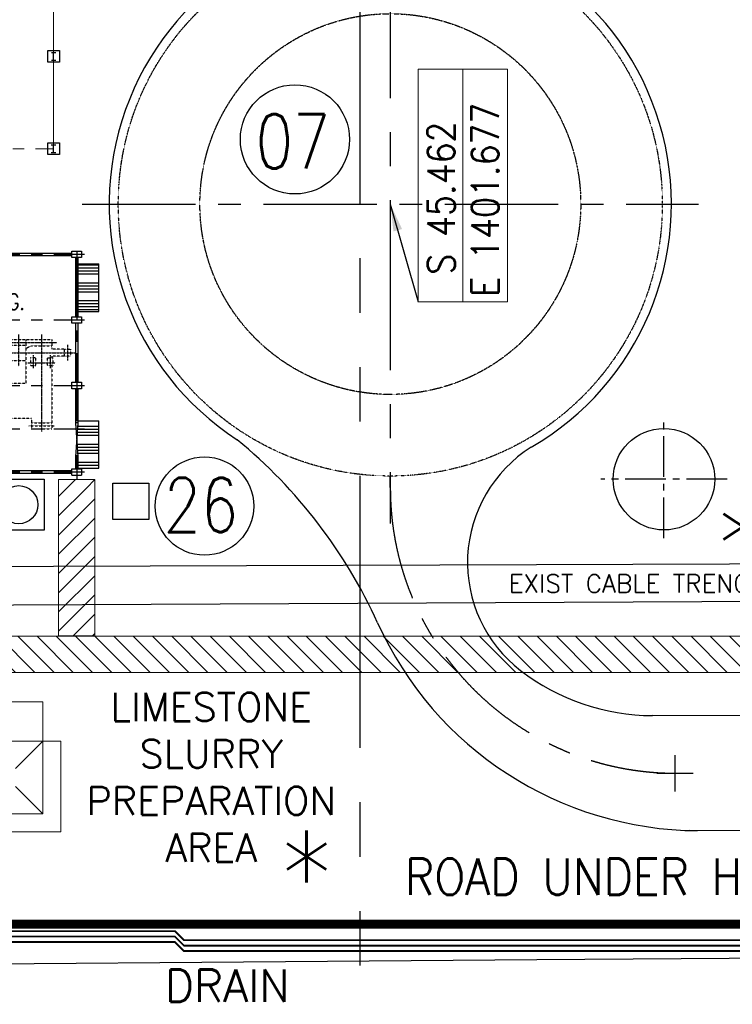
# Model space of a CAD drawing. Header units: inches. Extents: x -4968858 to -265257, y -220693 to 1871410.
# Tile 78 of 256: x -1925203 to -1885906, y 855249 to 909551. Entities that reach past the tile are written whole.
import ezdxf
from ezdxf.enums import TextEntityAlignment as Align

# ---------------------------------------------------------------- set-up
doc = ezdxf.new("R2010")
doc.units = ezdxf.units.IN
doc.header["$MEASUREMENT"] = 0
for name, pattern in [('CENTER', [2, 1.25, -0.25, 0.25, -0.25]), ('CENTER2', [1.125, 0.75, -0.125, 0.125, -0.125]), ('CONTINOUS', [0]), ('HIDDEN', [0.375, 0.25, -0.125]), ('PHANTOM', [2.5, 1.25, -0.25, 0.25, -0.25, 0.25, -0.25])]:
    doc.linetypes.add(name, pattern=pattern)
for name, color, linetype, lineweight in [('CENTER LINE', 8, 'CENTER', 9), ('P', 250, 'Continuous', 100), ('PIPE_SK', 200, 'Continuous', 0)]:
    doc.layers.add(name, color=color, linetype=linetype, lineweight=lineweight)
for name, color, linetype in [('DCEN', 3, 'CENTER'), ('DIM', 2, 'Continuous'), ('Existing Drain', 253, 'Continuous'), ('Existing Units', 253, 'Continuous'), ('Features', 8, 'Continuous'), ('grid-20m', 53, 'Continuous'), ('OBH', 6, 'HIDDEN'), ('PIPE RACK', 150, 'Continuous'), ('proposal', 6, 'Continuous'), ('text', 7, 'Continuous'), ('TXT', 7, 'Continuous'), ('UNDER GROUND CABLE LINE', 183, 'Continuous')]:
    doc.layers.add(name, color=color, linetype=linetype)
doc.styles.add('ROMANC', font='romanc')
doc.styles.add('ROMAND', font='romans.shx', dxfattribs={"height": 250})
doc.styles.add('ROMANS', font='romans.shx', dxfattribs={"width": 0.8})
doc.styles.add('RS', font='romans.shx')
doc.styles.get("Standard").update_dxf_attribs({"font": 'romans.shx', "height": 1000})
doc.dimstyles.get("Standard").update_dxf_attribs({"dimtxt": 0.18, "dimasz": 0.18, "dimexe": 0.18, "dimexo": 0.0625, "dimgap": 0.09, "dimtad": 0, "dimtih": 1, "dimtoh": 1, "dimdec": 4, "dimzin": 0, "dimdsep": 46, "dimtxsty": 'Standard', "dimcen": 0.09, "dimadec": 0, "dimazin": 0, "dimtfac": 1, "dimtdec": 4, "dimtofl": 0, "dimtmove": 0, "dimatfit": 3, "dimfxl": 0, "dimtolj": 1, "dimtzin": 0, "dimarcsym": 0})
pattern_1 = [(360, (-833285.8, 2065.4), (-4e-14, 990), []), (360, (-833120.8, 1900.4), (-4e-14, 990), []), (360, (-832955.8, 1735.4), (-4e-14, 990), []), (360, (-832790.8, 1570.4), (-4e-14, 990), [])]

# ---------------------------------------------------------------- blocks, each defined once
blk = doc.blocks.new('A$C1B256FB0')
at = {"color": 30, "lineweight": 15, "const_width": 0.5}
blk.add_lwpolyline([(71.937, -39.619), (-83.712, -39.619)], dxfattribs=at)
at = {"layer": 'PIPE_SK', "color": 3, "lineweight": 15}
for points in [[(33.32, -40.506, 0.1, 0.1, 0), (-11.38, -40.506, 0.1, 0.1, 0), (-11.88, -40.006, 0.1, 0.1, 0), (-34.585, -40.006, 0.1, 0.1, 0), (-35.385, -40.806, 0, 0, 0)], [(33.62, -40.806, 0.1, 0.1, 0), (-11.38, -40.806, 0.1, 0.1, 0), (-11.88, -40.306, 0.1, 0.1, 0), (-34.578, -40.306, 0.1, 0.1, 0), (-35.078, -40.806, 0, 0, 0)], [(33.92, -41.106, 0.1, 0.1, 0), (-11.38, -41.106, 0.1, 0.1, 0), (-11.88, -40.606, 0.1, 0.1, 0), (-34.58, -40.606, 0.1, 0.1, 0), (-34.78, -40.806, 0, 0, 0)]]:
    blk.add_lwpolyline(points, format="xyseb", dxfattribs=at)
blk = doc.blocks.new('A$C297D596E')
at = {"layer": 'DCEN', "ltscale": 5000}
blk.add_line((224000, -17001), (224000, 17001), dxfattribs=at)
at = {"layer": 'DCEN', "ltscale": 7500}
blk.add_line((-1211, 0), (241620, 0), dxfattribs=at)
at = {"layer": 'DIM', "linetype": 'HIDDEN'}
blk.add_circle((224000, 0), 10500, dxfattribs=at)
at = {"layer": 'OBH', "ltscale": 0.1}
blk.add_circle((224000, 0), 15000, dxfattribs=at)
blk = doc.blocks.new('A$C4D8A3F78')
at = {"layer": 'UNDER GROUND CABLE LINE'}
for points in [[(77749, 34557, 218671), (77749, 34557, 218671), (77749, 34557, 218671), (77749, 34557, 218671), (77749, 34557, 218671), (125709, 34716, 218568), (151454, 35207, 218554)], [(153368, 33124, 218506), (126442, 32642, 218600), (77093, 32408, 218650), (77093, 32408, 218650), (77093, 32408, 218650), (77093, 32408, 218650), (77093, 32408, 218650)]]:
    blk.add_polyline3d(points, dxfattribs=at)
blk = doc.blocks.new('A$C69534461')
at = {"layer": 'Existing Drain'}
blk.add_polyline3d([(63553, 12512, 218674), (109751, 12871, 218585), (160182, 13221, 218682), (188766, 11812, 218452)], dxfattribs=at)
blk = doc.blocks.new('A$C412216A9')
at = {"layer": 'Existing Units'}
blk.add_line((125562, 19941, 218606), (118162, 19990), dxfattribs=at)
blk.add_polyline3d([(145226, 26099, 0), (125894, 26295, 0), (116138, 26327, 0)], dxfattribs=at)
blk = doc.blocks.new('ballmill_foundn')
at = {"color": 4, "linetype": 'HIDDEN'}
for p, q in [((-1470, 8463), (1470, 8463)), ((-1170, 7563), (-1170, 8813)), ((-1170, 8813), (1170, 8813)), ((-1170, 8113), (1170, 8113)), ((1170, 1488), (1170, 8813)), ((-4185, 3513), (-4185, 7563)), ((-4185, 7563), (-1170, 7563)), ((-4185, 3513), (-1835, 3513)), ((-3610, -1517), (-3610, 3513)), ((-1835, -1517), (-1835, 3513)), ((-3610, 880), (-1835, 880)), ((1170, 400), (1170, 573)), ((2650, 400), (1170, 400)), ((-3610, -880), (-1835, -880)), ((-1170, -817), (-1835, -465)), ((-1170, -817), (1170, -817)), ((1170, -1517), (1170, -400)), ((2650, -400), (1170, -400)), ((-3610, -1517), (1170, -1517))]:
    blk.add_line(p, q, dxfattribs=at)
at = {"color": 4, "linetype": 'CENTER'}
for p, q in [((0, -2120), (0, 9113)), ((-2685, -2120), (-2685, 1574)), ((-1580, 1183), (1580, 1183)), ((-975, 267), (-975, 1788)), ((975, 267), (975, 1788)), ((-4156, 0), (3850, 0)), ((3000, -900), (3000, 900)), ((-4156, -1167), (1747, -1167))]:
    blk.add_line(p, q, dxfattribs=at)
at = {"color": 4, "linetype": 'HIDDEN'}
for points in [[(-670, 573), (-1280, 573), (-1280, 1488), (-670, 1488)], [(670, 573), (1280, 573), (1280, 1488), (670, 1488)], [(2650, -400), (3350, -400), (3350, 400), (2650, 400)]]:
    blk.add_lwpolyline(points, close=True, dxfattribs=at)
blk = doc.blocks.new('FGD facilities')
h = blk.add_hatch()
h.set_pattern_fill('ANSI34', color=130, scale=1320, angle=-45, style=0)
h.set_pattern_definition(pattern_1)
h.paths.add_polyline_path([(384453, -51383), (384453, -51013), (384453, -50764), (384382, -49823), (384453, -48883), (384453, -48764), (385596, -48764), (385596, -51383)])
h = blk.add_hatch()
h.set_pattern_fill('ANSI34', color=130, scale=1320, angle=-45, style=0)
h.set_pattern_definition(pattern_1)
h.paths.add_polyline_path([(384453, -60027), (384453, -59658), (384453, -59408), (384382, -58467), (384453, -57527), (384453, -57408), (385596, -57408), (385596, -60027)])
at = {"lineweight": 15}
h = blk.add_hatch(dxfattribs=at)
h.set_pattern_fill('ANSI31', color=21, scale=6000, style=0)
h.set_pattern_definition([(45, (2337772.05, -982292.3), (-530.33009, 530.33009), [])])
edge = h.paths.add_edge_path()
edge.add_line((383382, -69277), (385382, -69277))
edge.add_line((385382, -69277), (385382, -62792))
edge.add_arc((373578, -64949), 12000, 10.3571, 20.9433)
edge.add_line((384785, -60660), (383382, -60660))
edge.add_line((383382, -60660), (383382, -69277))
edge = h.paths.add_edge_path(flags=17)
edge.add_line((385382, -60660), (384785, -60660))
edge.add_arc((373578, -64949), 12000, 10.3571, 20.9433, ccw=False)
edge.add_line((385382, -62792), (385382, -60660))
h = blk.add_hatch(dxfattribs=at)
h.set_pattern_fill('ANSI31', color=21, scale=6000, angle=-90, style=0)
h.set_pattern_definition([(315, (-485540.8, -2023680.45), (530.33009, 530.33009), [])])
edge = h.paths.add_edge_path()
edge.add_line((368608, -69288), (367644, -71288))
edge.add_line((367644, -71288), (433960, -71290))
edge.add_arc((431802, -59486), 12000, 280.3571, 290.9433)
edge.add_line((436092, -70693), (436092, -69290))
edge.add_line((436092, -69290), (368608, -69288))
edge = h.paths.add_edge_path()
edge.add_line((436092, -71290), (436092, -70693))
edge.add_arc((431802, -59486), 12000, 280.3571, 290.9433, ccw=False)
edge.add_line((433960, -71290), (436092, -71290))
at = {"color": 254, "ltscale": 2000}
for p, q in [((382984, -37103, 0), (383237, -37103, 0)), ((383110, -37517, 0), (383111, -37103, 0)), ((382984, -37517, 0), (383237, -37517, 0)), ((382983, -42203, 0), (383237, -42203, 0)), ((383110, -42617, 0), (383110, -42203, 0)), ((382983, -42617, 0), (383237, -42617, 0))]:
    blk.add_line(p, q, dxfattribs=at)
at = {"color": 4, "linetype": 'CENTER2', "ltscale": 5000}
for p, q in [((371877, -48233), (384818, -48233)), ((384382, -48055), (384382, -60660)), ((384382, -48055), (384382, -60660)), ((371877, -51852), (384818, -51852)), ((371877, -55471), (384818, -55471)), ((371877, -57852), (384818, -57852)), ((371877, -60233), (384818, -60233))]:
    blk.add_line(p, q, dxfattribs=at)
at = {"color": 130}
for p, q in [((378609, -48162), (384120, -48162)), ((378609, -48162), (384120, -48162)), ((378609, -48305), (384120, -48305)), ((378609, -48305), (384120, -48305)), ((384310, -48412), (384310, -51674)), ((384311, -48412), (384311, -51674)), ((384453, -48412), (384453, -51674)), ((384453, -48412), (384453, -51674)), ((384453, -48764), (385596, -48764)), ((384453, -48764), (385596, -48764)), ((385596, -51383), (385596, -48764)), ((385596, -51383), (385596, -48764)), ((384310, -48883), (384453, -50764)), ((384453, -48883), (384310, -50764)), ((384453, -48883), (384310, -48883)), ((384311, -48883), (384453, -50764)), ((384453, -48883), (384311, -50764)), ((384453, -48883), (384311, -48883)), ((384310, -50764), (384453, -50764)), ((384310, -50764), (384310, -51204)), ((384310, -50764), (384453, -50764)), ((384311, -50764), (384453, -50764)), ((384311, -50764), (384311, -51204)), ((384311, -50764), (384453, -50764)), ((384453, -51383), (385596, -51383)), ((384453, -51383), (385596, -51383)), ((384310, -52031), (384310, -55292)), ((384310, -52031), (384310, -55292)), ((384453, -52031), (384453, -55292)), ((384453, -52031), (384453, -55292)), ((384310, -55650), (384310, -57674)), ((384311, -55650), (384311, -57674)), ((384453, -55650), (384453, -57674)), ((384453, -55650), (384453, -57674)), ((384310, -57527), (384453, -59408)), ((384453, -57527), (384310, -59408)), ((384453, -57527), (384310, -57527)), ((384311, -57527), (384453, -59408)), ((384453, -57527), (384311, -59408)), ((384453, -57527), (384311, -57527)), ((384453, -57408), (385596, -57408)), ((384453, -57408), (385596, -57408)), ((385596, -60027), (385596, -57408)), ((385596, -60027), (385596, -57408)), ((384310, -59408), (384453, -59408)), ((384310, -59408), (384310, -60055)), ((384310, -59408), (384453, -59408)), ((384311, -59408), (384453, -59408)), ((384311, -59408), (384311, -60055)), ((384311, -59408), (384453, -59408)), ((384453, -59408), (384453, -60055)), ((384453, -59408), (384453, -60055)), ((378609, -60162), (384120, -60162)), ((384453, -60027), (385596, -60027)), ((384453, -60027), (385596, -60027)), ((378609, -60305), (384120, -60305)), ((378609, -60305), (384120, -60305))]:
    blk.add_line(p, q, dxfattribs=at)
at = {"color": 4, "linetype": 'CENTER2', "ltscale": 3000}
for p, q in [((416765, -63889), (416765, -57380)), ((420253, -60635), (413277, -60635))]:
    blk.add_line(p, q, dxfattribs=at)
at = {"color": 130, "linetype": 'Continuous'}
for p, q in [((384120, -60055), (384644, -60055)), ((384120, -60412), (384120, -60055)), ((384120, -60055), (384644, -60055)), ((384120, -60412), (384120, -60055)), ((384644, -60055), (384644, -60412)), ((384644, -60055), (384644, -60412)), ((384120, -60412), (384644, -60412))]:
    blk.add_line(p, q, dxfattribs=at)
at = {"color": 130, "ltscale": 2000}
for p, q in [((379765, -60642, 200), (382589, -60642, 20461)), ((379765, -60642, 200), (382589, -60642, 20461)), ((379789, -60642, 369), (382589, -60642, 369)), ((379789, -60642, 369), (382589, -60642, 369))]:
    blk.add_line(p, q, dxfattribs=at)
at = {"color": 7, "lineweight": 15}
for p, q in [((383514, -75088, 369), (373514, -75088, 369)), ((383514, -75088, 369), (373514, -75088, 369)), ((381014, -76588, 369), (382514, -75088, 369)), ((381014, -76588, 369), (382514, -75088, 369)), ((383514, -80088, 369), (383514, -75088, 369)), ((383514, -80088, 369), (383514, -75088, 369)), ((381014, -77588, 369), (382514, -79088, 369)), ((381014, -77588, 369), (382514, -79088, 369)), ((373514, -80088, 369), (383514, -80088, 369)), ((373514, -80088, 369), (383514, -80088, 369))]:
    blk.add_line(p, q, dxfattribs=at)
at = {"color": 254, "ltscale": 2000, "elevation": 0}
for points in [[(382794, -37627), (382794, -36993), (383427, -36993), (383427, -37627)], [(382793, -42727), (382793, -42093), (383427, -42093), (383427, -42727)]]:
    blk.add_lwpolyline(points, close=True, dxfattribs=at)
at = {"color": 3, "elevation": 40}
for points in [[(383110, -37202), (383111, -37202)], [(383110, -42302), (383110, -42302)]]:
    blk.add_lwpolyline(points, dxfattribs=at)
at = {"color": 130, "linetype": 'Continuous'}
for points in [[(384120, -48055), (384644, -48055), (384644, -48412), (384120, -48412)], [(384120, -48055), (384644, -48055), (384644, -48412), (384120, -48412)], [(384120, -51673), (384644, -51673), (384644, -52031), (384120, -52031)], [(384120, -51673), (384644, -51673), (384644, -52031), (384120, -52031)], [(384120, -55292), (384644, -55292), (384644, -55649), (384120, -55649)], [(384120, -55292), (384644, -55292), (384644, -55649), (384120, -55649)]]:
    blk.add_lwpolyline(points, close=True, dxfattribs=at)
at = {"linetype": 'CONTINOUS', "lineweight": 15, "elevation": 369}
blk.add_lwpolyline([(382514, -72916), (379864, -72916), (379864, -75088), (382514, -75088)], close=True, dxfattribs=at)
at = {"color": 7, "lineweight": 15, "elevation": 369}
blk.add_lwpolyline([(382514, -79088), (382514, -75088), (374514, -75088), (374514, -79088)], close=True, dxfattribs=at)
blk.add_lwpolyline([(382514, -79088), (382514, -75088), (374514, -75088), (374514, -79088)], close=True, dxfattribs=at)
at = {"color": 4, "linetype": 'CONTINOUS', "ltscale": 2}
blk.add_circle((416765, -60635), 2800, dxfattribs=at)
at = {"layer": 'CENTER LINE', "color": 6, "ltscale": 5000}
blk.add_line((383110, -42410, 0), (383110, -14572), dxfattribs=at)
at = {"layer": 'CENTER LINE', "color": 6, "ltscale": 2500, "elevation": 0}
blk.add_lwpolyline([(372110, -42410), (383110, -42410), (383110, -32210), (372110, -32210)], close=True, dxfattribs=at)
at = {"layer": 'Existing Drain', "linetype": 'CONTINOUS', "lineweight": 15}
for points in [[(383382, -69277), (385382, -69277), (385382, -60660), (383382, -60660)], [(368608, -69288), (367644, -71288), (436092, -71290), (436092, -69290)]]:
    blk.add_lwpolyline(points, close=True, dxfattribs=at)
at = {"layer": 'proposal', "color": 130}
for p, q in [((382589, -60642, 369), (382589, -63442, 369)), ((382589, -60642, 369), (382589, -63442, 369)), ((382589, -63442, 369), (379765, -63442, 369)), ((382589, -63442, 369), (379765, -63442, 369))]:
    blk.add_line(p, q, dxfattribs=at)
blk.add_lwpolyline([(386369, -60862), (388369, -60862), (388369, -62862), (386369, -62862)], close=True, dxfattribs=at)
blk.add_circle((381189, -62042, 369), 1050, dxfattribs=at)
blk.add_circle((381189, -62042, 369), 1050, dxfattribs=at)
at = {"color": 130, "linetype": 'HIDDEN', "extrusion": (0, 0, -1), "xscale": 0.4761545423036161, "yscale": 0.4761545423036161, "zscale": -0.4761545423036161, "rotation": 180}
blk.add_blockref('ballmill_foundn', (-382448, -53661), dxfattribs=at)
blk.add_blockref('ballmill_foundn', (-382448, -53661), dxfattribs=at)
at = {"color": 4, "linetype": 'CONTINOUS', "lineweight": 15, "insert": (375848, -48942), "char_height": 880, "width": 5819.74, "attachment_point": 1, "style": 'ROMANS'}
blk.add_mtext('{\\W0.449525; }WET BALL \\P MILL BLDG.', dxfattribs=at)

msp = doc.modelspace()

# ---------------------------------------------------------------- linework, layer by layer
at = {"color": 2, "linetype": 'CONTINOUS', "lineweight": 15}
msp.add_line((-1900771.5, 893981.7), (-1900771.5, 906822), dxfattribs=at)
at = {"color": 6, "linetype": 'CENTER', "ltscale": 5000}
for p, q in [((-1889066.1, 866993.3), (-1889066.1, 868993.3)), ((-1890066.1, 867993.3), (-1888066.1, 867993.3))]:
    msp.add_line(p, q, dxfattribs=at)
at = {"color": 2, "linetype": 'CONTINOUS', "lineweight": 15}
msp.add_lwpolyline([(-1903231.9, 893981.7), (-1903231.9, 906822), (-1898311.1, 906822), (-1898311.1, 893981.7)], close=True, dxfattribs=at)
at = {"layer": 'grid-20m', "linetype": 'PHANTOM', "ltscale": 12000}
msp.add_line((-1906442.1, 1754389.9), (-1906442.1, 635870.7), dxfattribs=at)
at = {"layer": 'P', "color": 142, "linetype": 'Continuous', "lineweight": 30}
for centre, radius, start, end in [((-1887702, 884325.2), 19500, 204.36409, 269.66184), ((-1890265.1, 883170.5), 12000, 232.44401, 269.81442)]:
    msp.add_arc(centre, radius, start, end, dxfattribs=at)

# ---------------------------------------------------------------- block references
at = {"color": 1, "linetype": 'CONTINOUS', "lineweight": 15, "xscale": 1000, "yscale": 1000, "zscale": 1000}
msp.add_blockref('A$C1B256FB0', (-1904765.2, 899291.1), dxfattribs=at)

# ---------------------------------------------------------------- texts
at = {"color": 1, "linetype": 'CONTINOUS', "lineweight": 15, "insert": (-1903952.8, 863281.1), "char_height": 2000, "width": 26560.079, "attachment_point": 1}
msp.add_mtext('{\\W0.9;ROAD UNDER HOLD}', dxfattribs=at)
at = {"layer": 'Features', "color": 8, "ltscale": 0.15, "style": 'RS'}
msp.add_text('EXIST CABLE TRENCH', height=1000, dxfattribs=at).set_placement((-1898229.9, 877951.6))
at = {"layer": 'text', "color": 1, "ltscale": 0.15, "style": 'RS', "width": 0.9}
for s, p in [('E 1401.677', (-1898789.5, 894277.8)), ('S 45.462', (-1901212.8, 895488.4))]:
    msp.add_text(s, height=1500, rotation=90, dxfattribs=at).set_placement(p)
at = {"layer": 'text', "style": 'ROMANC'}
msp.add_text('*', height=5000, dxfattribs=at).set_placement((-1909378.3, 863753.9), align=Align.MIDDLE)
at = {"layer": 'text', "color": 8, "ltscale": 0.15, "style": 'RS'}
msp.add_text('DRAIN', height=1782.56, dxfattribs=at).set_placement((-1917189.4, 855387.6))
at = {"layer": 'TXT', "linetype": 'CONTINOUS', "lineweight": 15, "insert": (-1914643, 872423.9), "char_height": 1500, "width": 17427.282, "attachment_point": 2, "style": 'ROMAND'}
msp.add_mtext('{\\H1.0345x;LIMESTONE SLURRY PREPARATION AREA }', dxfattribs=at)

# ---------------------------------------------------------------- leaders
at = {"color": 2, "linetype": 'CONTINOUS', "lineweight": 15}
msp.add_leader([(-1904765.1, 899381.6), (-1903231.9, 893981.7)], dimstyle='Standard', override={"dimasz": 1500}, dxfattribs=at)

# ---------------------------------------------------------------- next in the draw order: block references
at = {"layer": 'PIPE RACK', "rotation": 270}
msp.add_blockref('A$C297D596E', (-1904765.1, 1123381.6), dxfattribs=at)

# ---------------------------------------------------------------- next in the draw order: linework, layer by layer
at = {"color": 6, "linetype": 'CENTER', "ltscale": 5000}
msp.add_line((-1904765.2, 883742.8), (-1904765.2, 884381.1), dxfattribs=at)
at = {"lineweight": 25, "ltscale": 0.03}
for centre, radius in [((-1910023.1, 902949.6), 3010.6), ((-1915012.5, 882728.7), 2714.1)]:
    msp.add_circle(centre, radius, dxfattribs=at)
at = {"color": 6, "linetype": 'CENTER', "ltscale": 5000}
msp.add_arc((-1889015.1, 883743.3), 15750, 180, 269.81442, dxfattribs=at)
at = {"layer": 'P', "color": 142, "linetype": 'Continuous', "lineweight": 30}
for centre, radius, start, end in [((-1904765.1, 899381.6), 15500, 300.065, 236.99217), ((-1931034.4, 864701.5), 28068.8, 24.36409, 50.57489), ((-1892999.2, 879610.2), 7511, 122.18435, 232.4235)]:
    msp.add_arc(centre, radius, start, end, dxfattribs=at)

# ---------------------------------------------------------------- next in the draw order: block references
at = {"linetype": 'CONTINOUS', "lineweight": 15}
for name in ['A$C412216A9', 'A$C69534461', 'A$C4D8A3F78']:
    msp.add_blockref(name, (-2006442.1, 844843.6), dxfattribs=at)

# ---------------------------------------------------------------- next in the draw order: texts
at = {"lineweight": 25, "ltscale": 0.03, "style": 'ROMAND', "width": 0.8}
for s, p in [('07', (-1912192, 901340.2)), ('26', (-1917269.2, 881278.6))]:
    msp.add_text(s, height=3000, dxfattribs=at).set_placement(p)
at = {"layer": 'text', "style": 'ROMANC'}
msp.add_text('*', height=5000, dxfattribs=at).set_placement((-1885319, 881946.8), align=Align.MIDDLE)

# ---------------------------------------------------------------- next in the draw order: block references
at = {"linetype": 'CONTINOUS', "lineweight": 15}
msp.add_blockref('FGD facilities', (-2306442, 944844), dxfattribs=at)

doc.saveas('drawing.dxf')
